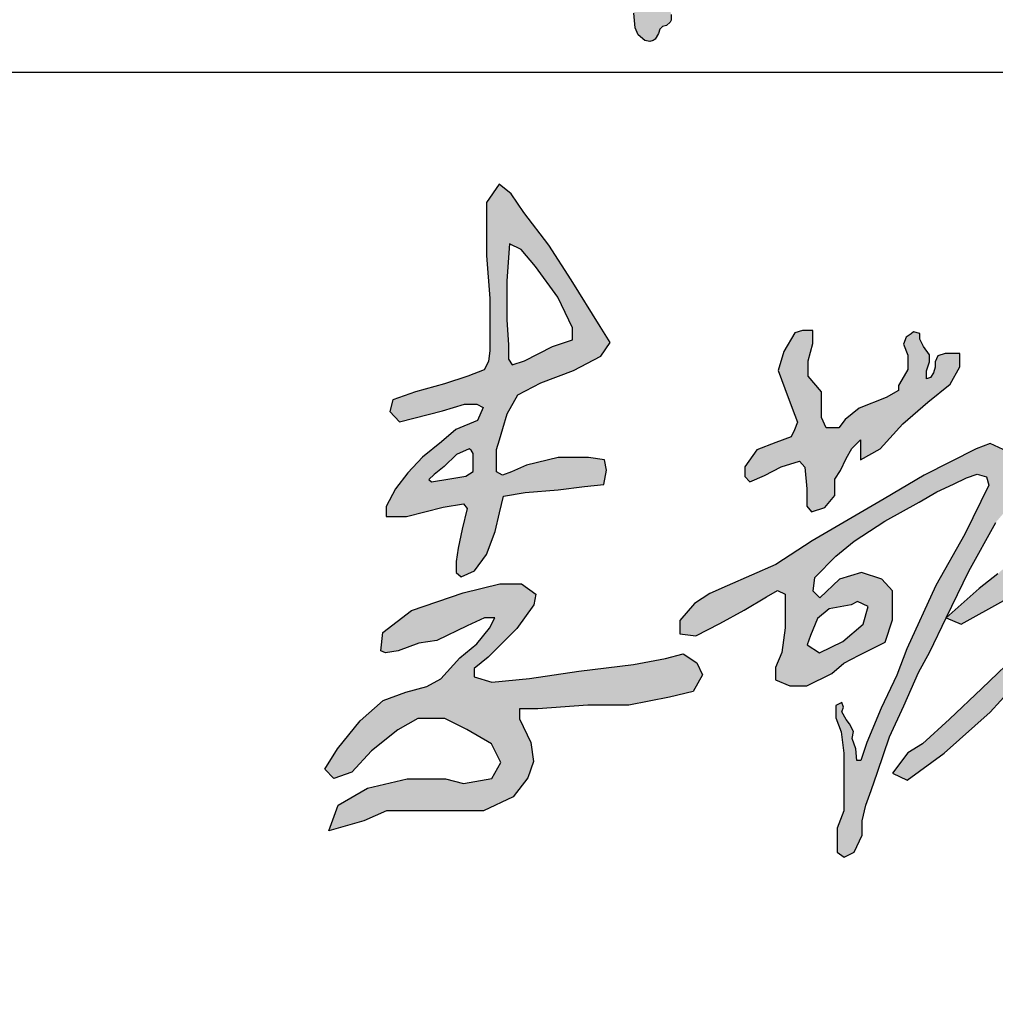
# Model space of a CAD drawing. Extents: x 427948 to 764348, y 274849 to 601549.
# Tile 114 of 212: x 677631 to 678465, y 465253 to 466094. Entities that reach past the tile are written whole.
import ezdxf

# ---------------------------------------------------------------- set-up
doc = ezdxf.new("R2010")
doc.units = 0
doc.header["$LTSCALE"] = 1000
doc.header["$MEASUREMENT"] = 0
doc.layers.get('0').update_dxf_attribs({"linetype": 'CONTINUOUS'})
doc.layers.add('PUB_TITLE', color=4, linetype='CONTINUOUS')

# ---------------------------------------------------------------- blocks, each defined once
blk = doc.blocks.new('李敬辉')
h = blk.add_hatch(color=3)
h.paths.add_polyline_path([(3996.5, 949.9), (3919.8, 887.2), (3809.5, 793), (3729.9, 732.1), (3679.7, 668.6), (3669.6, 638.7), (3706.9, 622.2), (3817.5, 677.6), (3907.1, 707.5), (3970.1, 727.8), (3990.4, 742.7), (3996.3, 778.5), (4006, 824.1), (4011.9, 887.1), (4025.7, 937.2), (4016.7, 959.1)], flags=16)
h.paths.add_polyline_path([(4032, 1341.1), (3905.5, 1269.8), (3844.2, 1178.4), (3835.4, 1138.4), (3884.2, 1155.9), (3964.4, 1209.7), (4023.3, 1252.2), (4055.8, 1307.3)], flags=16)
h.paths.add_polyline_path([(3256.3, 1743.5), (3239.1, 1695.7), (3257.9, 1665.2), (3275.4, 1637), (3275.4, 1590.6), (3284.3, 1520.3), (3276.6, 1463.7), (3258.6, 1420.5), (3246.5, 1391.6), (3212.2, 1376.8), (3163.3, 1376.8), (3103.4, 1398.7), (3077.6, 1426.3), (3069.2, 1468.8), (3038.3, 1468.8), (3013.8, 1452.7), (3013.8, 1416), (3040.2, 1372.9), (3083, 1316.6), (3111.4, 1294.8), (3148.5, 1294.8), (3188, 1305.9), (3207.8, 1305.9), (3215.4, 1290.2), (3199.2, 1250.7), (3129, 1162.9), (3065.7, 1116.9), (3031.3, 1079.7), (2990.2, 1019.6), (2990.2, 980), (3002.5, 969.3), (3034.7, 1019.6), (3096.3, 1076.4), (3141.9, 1114.3), (3172.4, 1137.8), (3187.9, 1149.8), (3209.3, 1171.5), (3205.4, 1144.7), (3186.4, 1107.1), (3176.2, 1077.5), (3105.4, 1013.1), (3024.6, 946.4), (2961.7, 885.9), (2916.4, 845.5), (2879.9, 812.4), (2856.7, 773.9), (2851.3, 744.4), (2868, 729.6), (2913.9, 771), (3024.2, 863.9), (3095, 923.4), (3162.2, 988.1), (3199.8, 1041), (3221.7, 1053.5), (3242.8, 1066.7), (3269.9, 1066.7), (3247.3, 1030.3), (3206.2, 959.7), (3152.3, 892.8), (3048, 780.3), (2914.6, 624.9), (2820, 519.2), (2736.4, 377.1), (2707.5, 319.9), (2707.5, 271.6), (2718.3, 252.8), (2745.4, 249.2), (2858.1, 362.6), (2963.1, 494.8), (3040.7, 600.9), (3088, 652.1), (3116.2, 687.2), (3154.3, 721.3), (3169.9, 721.3), (3184.2, 707), (3175.2, 659.2), (3160, 608.6), (3147.2, 547.3), (3102.5, 439.3), (3102.5, 399.1), (3135.4, 384.2), (3182.1, 435.1), (3275.5, 581.1), (3338.1, 676.3), (3378.2, 765.6), (3378.2, 823.2), (3364, 834.1), (3343.1, 814.9), (3312.2, 748.1), (3274.6, 693.8), (3249.6, 663.8), (3233.7, 663.8), (3233.7, 706.9), (3217.9, 760.5), (3202.3, 787), (3172.4, 798.6), (3152.8, 811.7), (3179, 841.9), (3250.3, 928.9), (3319.2, 1012.8), (3341.3, 1063.1), (3341.3, 1107), (3311.2, 1129.8), (3281.9, 1136.6), (3265.6, 1130.9), (3253.7, 1147.7), (3273.4, 1224.7), (3292.3, 1258.9), (3300.9, 1289.2), (3335.2, 1337.8), (3426.7, 1418.5), (3514.9, 1502.1), (3559.8, 1542.1), (3577.8, 1591.9), (3558.2, 1616.4), (3526.3, 1589.5), (3483.8, 1557.6), (3439.6, 1527.4), (3401.2, 1491.4), (3374.2, 1468.6), (3349.7, 1456.3), (3337.5, 1471.8), (3337.5, 1533.9), (3337.5, 1591.2), (3327.7, 1652.9), (3312, 1690.3), (3293.1, 1724.5)])
h.paths.add_polyline_path([(2399.1, 950), (2324.1, 885.6), (2291.8, 840.4), (2298.3, 804.1), (2329.9, 753.2), (2348.1, 743.8), (2366.9, 785.4), (2388.6, 842.2), (2407.9, 897.9), (2407.9, 924.2), (2407.9, 940)], flags=16)
h.paths.add_polyline_path([(2725.7, 1379), (2627.5, 1264.2), (2489.2, 1112.6), (2318.3, 957.3), (2225.5, 889.5), (2164.9, 831.4), (2104.2, 784), (1996.8, 689), (2046.4, 668.3), (2183.7, 745.8), (2217.7, 770), (2263.7, 715.8), (2286.8, 695.6), (2286.8, 668.1), (2279.1, 640.7), (2241.6, 583.9), (2112.4, 460.7), (2008.5, 361.2), (1921.1, 281.2), (1873.5, 252), (1823.9, 185.9), (1871.5, 163.6), (1991.1, 251), (2139.4, 383.4), (2206.8, 457.7), (2250.4, 499.7), (2296, 552), (2320.7, 577.4), (2342.9, 577.4), (2377.1, 502.7), (2447.9, 397.1), (2527.5, 290.4), (2627.4, 188.8), (2710.2, 140.2), (2783.6, 107.8), (2853.8, 101.2), (2831.8, 151.6), (2737.5, 216.1), (2653, 296.3), (2536.3, 404.1), (2475, 501.9), (2432.5, 579.3), (2413.4, 645.4), (2403.8, 683.6), (2436.7, 807.2), (2460.6, 906.3), (2469.3, 996.4), (2496.6, 1033.1), (2598.2, 1129.4), (2672.2, 1199.7), (2749.1, 1286.2), (2776.5, 1328.9), (2776.5, 1380.6)])
h.paths.add_polyline_path([(1689.9, 731.3), (1619.3, 718.8), (1581.1, 687.5), (1558.3, 632.3), (1548.1, 601.5), (1587.4, 575.9), (1663.1, 612.3), (1728.6, 668.7), (1745.1, 726.2), (1710.4, 741.5)], flags=16)
h.paths.add_polyline_path([(1183.5, 736.1), (1135.3, 680.4), (1135.3, 637.9), (1187.9, 631.1), (1265.4, 671.1), (1343.6, 713.6), (1415.6, 756.7), (1451.9, 777.3), (1476.9, 766.1), (1476.9, 656.6), (1466.1, 576.7), (1445.6, 528.9), (1445.6, 488.6), (1491.6, 468.7), (1546.4, 468.7), (1627.3, 509.5), (1666.3, 542.2), (1715.8, 568.7), (1800, 610.5), (1823.7, 682.5), (1823.7, 776.5), (1789.4, 814.2), (1723.5, 836.2), (1652.4, 814.2), (1589, 754.2), (1566.5, 775.8), (1572.1, 819.5), (1640.5, 889.1), (1699.3, 937.6), (1799, 1001.9), (1910.2, 1063.5), (1966.9, 1096.7), (2020.9, 1122.3), (2062.9, 1142), (2097.2, 1154.5), (2128.3, 1145.2), (2134.9, 1119.1), (2057.3, 959.5), (1963.6, 793.8), (1869.9, 589), (1838.1, 503.3), (1786.6, 396.8), (1740.7, 285.2), (1721.1, 227.6), (1708.7, 227.6), (1705.4, 264.7), (1693.5, 298.9), (1697.4, 321.2), (1684.3, 345.8), (1673.5, 360.3), (1659.5, 385.2), (1665.7, 400.5), (1660, 414.6), (1640.6, 405.3), (1640.6, 365.8), (1657.3, 320.4), (1666.3, 251.5), (1666.3, 181), (1666.3, 123.1), (1666.3, 64.7), (1644.7, 8.4), (1644.7, -29.4), (1644.7, -68.9), (1667.3, -85.1), (1699.4, -69.4), (1725.7, -14.7), (1725.7, 32.1), (1737.3, 83), (1754.6, 130.3), (1774.9, 189.9), (1813.7, 303.5), (1860.2, 404.2), (1908.2, 512.7), (1944.4, 578.6), (1996.8, 689), (2070.3, 840.5), (2157.7, 998), (2228.2, 1080.9), (2316.4, 1178.2), (2427.8, 1344.3), (2506.4, 1503.7), (2572.1, 1639.4), (2617.3, 1732.8), (2617.3, 1789.9), (2589.4, 1821.2), (2559.7, 1810.5), (2511.1, 1746.3), (2429.5, 1500.9), (2312.8, 1303.1), (2260.4, 1228.8), (2233.1, 1187), (2195.3, 1227.4), (2139.4, 1253.8), (2094.3, 1236.1), (1925.7, 1150.5), (1796.8, 1074.1), (1563.7, 938.6), (1446.2, 861.5), (1288.4, 792.8), (1232.4, 768)])
h.paths.add_polyline_path([(1507.6, 1611.5), (1471.8, 1551.3), (1453.9, 1489.5), (1475.9, 1432), (1499.4, 1368.2), (1516.1, 1322.9), (1506.5, 1297.6), (1495.8, 1275.1), (1446.2, 1256.3), (1384.9, 1233.3), (1346, 1178.4), (1346, 1146.8), (1361.8, 1129.9), (1409.9, 1150.4), (1463, 1178.4), (1522.8, 1196.3), (1539.7, 1176.4), (1546.8, 1106.4), (1546.8, 1050.8), (1561.6, 1031.9), (1604.6, 1046.7), (1636.7, 1085.5), (1636.7, 1138.1), (1655.8, 1165.8), (1674.2, 1205.1), (1692.2, 1237.8), (1720, 1265.6), (1720, 1239.9), (1720, 1200.8), (1783.9, 1235.8), (1857, 1317.1), (1938.4, 1387.1), (2010.5, 1445.7), (2041.4, 1501.3), (2041.4, 1544.5), (1994, 1544.5), (1970.9, 1537.5), (1962, 1517.3), (1962, 1500.9), (1956.3, 1482.4), (1946.3, 1466.7), (1933.5, 1462.8), (1933.5, 1489.1), (1943.5, 1517.3), (1943.5, 1540.4), (1923.9, 1567.6), (1911.8, 1591.4), (1911.8, 1609.9), (1891.5, 1614.5), (1883.6, 1608.8), (1868.4, 1597.3), (1858.9, 1574.8), (1873.1, 1539.8), (1873.1, 1518.3), (1873.1, 1493), (1854.1, 1459.2), (1843.2, 1441.3), (1843.2, 1424.7), (1803.5, 1402), (1716.1, 1368.1), (1670.9, 1330.8), (1650.5, 1304.2), (1608.7, 1304.2), (1594, 1337.6), (1594, 1420.4), (1550.7, 1471), (1550.7, 1520.7), (1566, 1577.6), (1566, 1619.2), (1532.6, 1619.2)], flags=17)
h.paths.add_polyline_path([(168.3, 582.6), (175, 641.6), (267.1, 713.1), (434.8, 770.1), (553.4, 799.2), (623.7, 799.2), (670.1, 766.1), (662.8, 731.6), (607.8, 654.2), (515.7, 562), (470.6, 525.5), (470.6, 498.4), (527.6, 480.5), (649.6, 493.1), (809.4, 516.2), (985.6, 537.9), (1089.2, 557.1), (1146, 573), (1190.3, 543.8), (1208.6, 504.6), (1178.6, 451.1), (1102.6, 432.8), (970.6, 406.1), (837.8, 406.1), (676, 394.3), (617.4, 394.3), (617.4, 362.7), (653.2, 285.8), (662.5, 224), (643.8, 171.5), (596.9, 109.7), (500.3, 64.7), (399.1, 64.7), (276.5, 64.7), (186.7, 64.7), (113.4, 31.9), (0, 0), (30.7, 82.6), (125.2, 138.1), (253.7, 168.3), (377.2, 168.3), (435.3, 152.5), (527.3, 169.1), (556.4, 220.5), (526.5, 281), (446.1, 328.2), (375.6, 363), (287.7, 363), (223, 326.5), (138.4, 258.6), (74.6, 189.8), (15.7, 169.1), (-13.3, 198.9), (28.1, 265.2), (101.1, 355.5), (176.3, 421.5), (249.6, 448.8), (316.6, 466.8), (362, 491.2), (424.3, 559.5), (479, 604.9), (519.7, 656), (537.2, 689.2), (503.4, 689.2), (447.6, 663), (349.8, 615.9), (291.6, 607.2), (224.7, 582.2), (183.9, 575.8)])
h.paths.add_polyline_path([(454.2, 1235.9), (412.6, 1217.6), (373.2, 1179), (341.3, 1152.7), (323.3, 1137), (332.7, 1129.5), (391.2, 1138.8), (442.9, 1147.2), (466.8, 1162.8), (466.8, 1193.3), (466.8, 1220.7), (460.6, 1231.4)], flags=16)
h.paths.add_polyline_path([(584.9, 1900), (575.7, 1780.4), (575.7, 1654), (581.8, 1572.9), (581.8, 1526.9), (593.4, 1507.8), (633.2, 1521), (723.4, 1567.2), (787.9, 1588.9), (787.9, 1628.1), (740.8, 1726.6), (669, 1826.7), (622.6, 1881.6)], flags=16)
h.paths.add_polyline_path([(550.7, 2092.7), (510, 2033.6), (510, 1861.8), (521.2, 1723.2), (521.2, 1632), (521.2, 1554.5), (516.2, 1519.2), (503.1, 1492.2), (450, 1471.6), (373.8, 1446.8), (280.4, 1421.2), (207.1, 1394.8), (197.1, 1357.1), (229.1, 1323.6), (367.4, 1359.2), (439.3, 1380.6), (478.5, 1380.6), (499.6, 1370.1), (481.2, 1327.7), (410.9, 1298.6), (364.9, 1259.2), (303.2, 1209.7), (255.1, 1158.1), (215.5, 1107.2), (185.1, 1049.9), (185.1, 1017.4), (251.5, 1017.4), (369.7, 1047.8), (435.4, 1057.7), (448.1, 1043.5), (431.7, 976.1), (419, 915.1), (412, 871.7), (412, 836.2), (428.7, 822.1), (470.8, 841), (509.9, 894.5), (537.9, 969), (552.2, 1029.1), (565, 1083.3), (635.5, 1094.6), (742.4, 1103.1), (827.4, 1114), (889.7, 1120.5), (898.4, 1166.7), (891.9, 1200.2), (840, 1208), (741.9, 1208), (640, 1183.3), (590.8, 1162.2), (562, 1150.9), (543, 1162.2), (543, 1233.5), (552, 1265.7), (562.9, 1301.8), (577.4, 1349.3), (611.2, 1410.9), (685.9, 1450.1), (791.5, 1489.5), (880.3, 1536), (910.3, 1580.7), (878.4, 1632.1), (784.3, 1783.3), (711.3, 1895.6), (631.1, 2001), (590.4, 2061.4)])
h.paths.add_polyline_path([(4308.8, 1042.2), (4267.9, 1083.5), (4228.5, 1099), (4220.3, 1083), (4248, 1024.7), (4267, 1004.4), (4249.9, 960.1), (4210.1, 930), (4146.3, 875.1), (4101.2, 829.1), (4083.5, 810.5), (4082.6, 840.6), (4090.6, 909.6), (4112.8, 971.1), (4132.3, 1019.7), (4171.2, 1071.9), (4207.1, 1126.4), (4167, 1145.6), (4123.4, 1086.1), (4107.5, 1071.9), (4098.7, 1118.8), (4116.4, 1170.1), (4122.5, 1231), (4220.9, 1309.4), (4284.5, 1383.9), (4311.3, 1410.7), (4299.4, 1453.4), (4268.6, 1464.3), (4255.7, 1436.5), (4233.8, 1405.7), (4201, 1372), (4163.3, 1339.2), (4142.4, 1317.4), (4117.5, 1301.5), (4101.6, 1310.4), (4130.5, 1365), (4183.1, 1418.7), (4214, 1504.5), (4259.7, 1618.7), (4285.5, 1705.1), (4290.5, 1788.5), (4266.6, 1825.3), (4197.1, 1844.2), (4082.8, 1799.5), (3971.5, 1734.9), (3880, 1669.4), (3814.5, 1609.8), (3763.8, 1574), (3730, 1544.2), (3716.1, 1552.2), (3720, 1591.9), (3711.1, 1617.7), (3691.9, 1624.6), (3664.1, 1595.5), (3664.1, 1561.5), (3664.1, 1490.9), (3641.4, 1406.5), (3602.6, 1319.4), (3567.6, 1230.6), (3527.5, 1141.6), (3495.9, 1067.6), (3462.7, 1007.4), (3450.3, 962), (3450.3, 931.7), (3478.8, 912.7), (3517.5, 971.6), (3581.2, 1103.6), (3635, 1225.5), (3662.1, 1304.9), (3694, 1379.1), (3724.1, 1459.3), (3763, 1498.7), (3888.5, 1596.3), (3984.2, 1656.5), (4084.6, 1696), (4151.7, 1727.6), (4191.2, 1735.1), (4211.2, 1719.7), (4196.8, 1665.3), (4175.7, 1594.8), (4159, 1536.3), (4141.8, 1490.4), (4105.2, 1466.9), (4002.3, 1399.7), (3919.1, 1339.4), (3843.4, 1278.4), (3801.2, 1220.8), (3771.9, 1165.1), (3733.2, 1097.7), (3713.2, 1032.7), (3744.9, 1014.5), (3744.9, 994.8), (3781.7, 947.9), (3835.7, 987.8), (3822.8, 1038.2), (3884.7, 1080.2), (3966.2, 1126.1), (4001.8, 1149.6), (4027.6, 1142.7), (4027.6, 1072.2), (3991.9, 1011.1), (3905.3, 932.9), (3691.1, 754.7), (3587.5, 642), (3552.6, 606.3), (3525.8, 556), (3525.8, 503.2), (3567.2, 465.9), (3636.2, 474.9), (3747.4, 538.9), (3854.6, 600.6), (3933.3, 654.1), (3960.1, 654.1), (3978.9, 637), (3970.7, 581.1), (3966.9, 512.6), (3956.4, 415.5), (3943.8, 288.6), (3943.8, 132.3), (3935.5, 15.8), (3935.5, -184.7), (3935.5, -326), (3953.3, -425.1), (3953.3, -512.8), (3978.4, -561.8), (3996.7, -529.9), (3996.7, -404.6), (3996.7, -280.4), (4003, -148.6), (4003, -50.4), (4003, 46.6), (4013.1, 147.7), (4013.1, 282.3), (4017.6, 353.2), (4032.3, 518.3), (4035.5, 586.6), (4041.1, 624.7), (4072.8, 648.5), (4083.2, 698.5), (4091.9, 729.4), (4192, 815.3), (4286.7, 888.2), (4327, 954.7), (4343.5, 1002)])
for points in [[(550.7, 2092.7), (510, 2033.6), (510, 1861.8), (521.2, 1723.2), (521.2, 1632), (521.2, 1554.5), (516.2, 1519.2), (503.1, 1492.2), (450, 1471.6), (373.8, 1446.8), (280.4, 1421.2), (207.1, 1394.8), (197.1, 1357.1), (229.1, 1323.6), (367.4, 1359.2), (439.3, 1380.6), (478.5, 1380.6), (499.6, 1370.1), (481.2, 1327.7), (410.9, 1298.6), (364.9, 1259.2), (303.2, 1209.7), (255.1, 1158.1), (215.5, 1107.2), (185.1, 1049.9), (185.1, 1017.4), (251.5, 1017.4), (369.7, 1047.8), (435.4, 1057.7), (448.1, 1043.5), (431.7, 976.1), (419, 915.1), (412, 871.7), (412, 836.2), (428.7, 822.1), (470.8, 841), (509.9, 894.5), (537.9, 969), (552.2, 1029.1), (565, 1083.3), (635.5, 1094.6), (742.4, 1103.1), (827.4, 1114), (889.7, 1120.5), (898.4, 1166.7), (891.9, 1200.2), (840, 1208), (741.9, 1208), (640, 1183.3), (590.8, 1162.2), (562, 1150.9), (543, 1162.2), (543, 1233.5), (552, 1265.7), (562.9, 1301.8), (577.4, 1349.3), (611.2, 1410.9), (685.9, 1450.1), (791.5, 1489.5), (880.3, 1536), (910.3, 1580.7), (878.4, 1632.1), (784.3, 1783.3), (711.3, 1895.6), (631.1, 2001), (590.4, 2061.4)], [(584.9, 1900), (575.7, 1780.4), (575.7, 1654), (581.8, 1572.9), (581.8, 1526.9), (593.4, 1507.8), (633.2, 1521), (723.4, 1567.2), (787.9, 1588.9), (787.9, 1628.1), (740.8, 1726.6), (669, 1826.7), (622.6, 1881.6)], [(1507.6, 1611.5), (1471.8, 1551.3), (1453.9, 1489.5), (1475.9, 1432), (1499.4, 1368.2), (1516.1, 1322.9), (1506.5, 1297.6), (1495.8, 1275.1), (1446.2, 1256.3), (1384.9, 1233.3), (1346, 1178.4), (1346, 1146.8), (1361.8, 1129.9), (1409.9, 1150.4), (1463, 1178.4), (1522.8, 1196.3), (1539.7, 1176.4), (1546.8, 1106.4), (1546.8, 1050.8), (1561.6, 1031.9), (1604.6, 1046.7), (1636.7, 1085.5), (1636.7, 1138.1), (1655.8, 1165.8), (1674.2, 1205.1), (1692.2, 1237.8), (1720, 1265.6), (1720, 1239.9), (1720, 1200.8), (1783.9, 1235.8), (1857, 1317.1), (1938.4, 1387.1), (2010.5, 1445.7), (2041.4, 1501.3), (2041.4, 1544.5), (1994, 1544.5), (1970.9, 1537.5), (1962, 1517.3), (1962, 1500.9), (1956.3, 1482.4), (1946.3, 1466.7), (1933.5, 1462.8), (1933.5, 1489.1), (1943.5, 1517.3), (1943.5, 1540.4), (1923.9, 1567.6), (1911.8, 1591.4), (1911.8, 1609.9), (1891.5, 1614.5), (1883.6, 1608.8), (1868.4, 1597.3), (1858.9, 1574.8), (1873.1, 1539.8), (1873.1, 1518.3), (1873.1, 1493), (1854.1, 1459.2), (1843.2, 1441.3), (1843.2, 1424.7), (1803.5, 1402), (1716.1, 1368.1), (1670.9, 1330.8), (1650.5, 1304.2), (1608.7, 1304.2), (1594, 1337.6), (1594, 1420.4), (1550.7, 1471), (1550.7, 1520.7), (1566, 1577.6), (1566, 1619.2), (1532.6, 1619.2)], [(454.2, 1235.9), (412.6, 1217.6), (373.2, 1179), (341.3, 1152.7), (323.3, 1137), (332.7, 1129.5), (391.2, 1138.8), (442.9, 1147.2), (466.8, 1162.8), (466.8, 1193.3), (466.8, 1220.7), (460.6, 1231.4)], [(168.3, 582.6), (175, 641.6), (267.1, 713.1), (434.8, 770.1), (553.4, 799.2), (623.7, 799.2), (670.1, 766.1), (662.8, 731.6), (607.8, 654.2), (515.7, 562), (470.6, 525.5), (470.6, 498.4), (527.6, 480.5), (649.6, 493.1), (809.4, 516.2), (985.6, 537.9), (1089.2, 557.1), (1146, 573), (1190.3, 543.8), (1208.6, 504.6), (1178.6, 451.1), (1102.6, 432.8), (970.6, 406.1), (837.8, 406.1), (676, 394.3), (617.4, 394.3), (617.4, 362.7), (653.2, 285.8), (662.5, 224), (643.8, 171.5), (596.9, 109.7), (500.3, 64.7), (399.1, 64.7), (276.5, 64.7), (186.7, 64.7), (113.4, 31.9), (0, 0), (30.7, 82.6), (125.2, 138.1), (253.7, 168.3), (377.2, 168.3), (435.3, 152.5), (527.3, 169.1), (556.4, 220.5), (526.5, 281), (446.1, 328.2), (375.6, 363), (287.7, 363), (223, 326.5), (138.4, 258.6), (74.6, 189.8), (15.7, 169.1), (-13.3, 198.9), (28.1, 265.2), (101.1, 355.5), (176.3, 421.5), (249.6, 448.8), (316.6, 466.8), (362, 491.2), (424.3, 559.5), (479, 604.9), (519.7, 656), (537.2, 689.2), (503.4, 689.2), (447.6, 663), (349.8, 615.9), (291.6, 607.2), (224.7, 582.2), (183.9, 575.8)], [(1689.9, 731.3), (1619.3, 718.8), (1581.1, 687.5), (1558.3, 632.3), (1548.1, 601.5), (1587.4, 575.9), (1663.1, 612.3), (1728.6, 668.7), (1745.1, 726.2), (1710.4, 741.5)]]:
    blk.add_lwpolyline(points, close=True)
for points in [[(2195.3, 1227.4), (2139.4, 1253.8), (2094.3, 1236.1), (1925.7, 1150.5), (1796.8, 1074.1), (1563.7, 938.6), (1446.2, 861.5), (1288.4, 792.8), (1232.4, 768), (1183.5, 736.1), (1135.3, 680.4), (1135.3, 637.9), (1187.9, 631.1), (1265.4, 671.1), (1343.6, 713.6), (1415.6, 756.7), (1451.9, 777.3), (1476.9, 766.1), (1476.9, 656.6), (1466.1, 576.7), (1445.6, 528.9), (1445.6, 488.6), (1491.6, 468.7), (1546.4, 468.7), (1627.3, 509.5), (1666.3, 542.2), (1715.8, 568.7), (1800, 610.5), (1823.7, 682.5), (1823.7, 776.5), (1789.4, 814.2), (1723.5, 836.2), (1652.4, 814.2), (1589, 754.2), (1566.5, 775.8), (1572.1, 819.5), (1640.5, 889.1), (1699.3, 937.6), (1799, 1001.9), (1910.2, 1063.5), (1966.9, 1096.7), (2020.9, 1122.3), (2062.9, 1142), (2097.2, 1154.5), (2128.3, 1145.2), (2134.9, 1119.1), (2057.3, 959.5), (1963.6, 793.8), (1869.9, 589), (1838.1, 503.3), (1786.6, 396.8), (1740.7, 285.2), (1721.1, 227.6), (1708.7, 227.6), (1705.4, 264.7), (1693.5, 298.9), (1697.4, 321.2), (1684.3, 345.8), (1673.5, 360.3), (1659.5, 385.2), (1665.7, 400.5), (1660, 414.6), (1640.6, 405.3), (1640.6, 365.8), (1657.3, 320.4), (1666.3, 251.5), (1666.3, 181), (1666.3, 123.1), (1666.3, 64.7), (1644.7, 8.4), (1644.7, -29.4), (1644.7, -68.9), (1667.3, -85.1), (1699.4, -69.4), (1725.7, -14.7), (1725.7, 32.1), (1737.3, 83), (1754.6, 130.3), (1774.9, 189.9), (1813.7, 303.5), (1860.2, 404.2), (1908.2, 512.7), (1944.4, 578.6), (1996.8, 689), (2070.3, 840.5), (2157.7, 998)], [(2164.9, 831.4), (2104.2, 784), (1996.8, 689), (2046.4, 668.3), (2183.7, 745.8)], [(2241.6, 583.9), (2112.4, 460.7), (2008.5, 361.2), (1921.1, 281.2), (1873.5, 252), (1823.9, 185.9), (1871.5, 163.6), (1991.1, 251), (2139.4, 383.4), (2206.8, 457.7)]]:
    blk.add_lwpolyline(points)
blk = doc.blocks.new('谭文军')
at = {"linetype": 'Continuous'}
h = blk.add_hatch(color=256, dxfattribs=at)
h.paths.add_polyline_path([(1133, 1825), (1145, 1828), (1164, 1838), (1170, 1838), (1195, 1846), (1204, 1853), (1221, 1860), (1227, 1864), (1242, 1868), (1249, 1868), (1268, 1872), (1279, 1871), (1287, 1866), (1286, 1829), (1282, 1815), (1281, 1805), (1274, 1786), (1268, 1778), (1263, 1756), (1256, 1739), (1255, 1731), (1249.7, 1717.7), (1241.7, 1715.7), (1233, 1733), (1210, 1752), (1204, 1754), (1188, 1754), (1171, 1749), (1149, 1747), (1119, 1733), (1074, 1718), (1062, 1706), (1052, 1701), (1044, 1690), (1037, 1688), (1031, 1684), (1019, 1669), (1009, 1663), (1005, 1641), (996.1, 1630.9), (987.5, 1639.5), (996, 1655), (996, 1665), (983.1, 1676.7), (982, 1697), (984, 1729), (980, 1753), (980, 1767), (975, 1781), (962.6, 1799.6), (964, 1816), (961, 1824), (954, 1835), (948, 1841), (932, 1849), (909, 1854), (883, 1852), (877, 1849), (871, 1843), (864, 1828), (864, 1819), (870, 1802), (870, 1794), (873, 1783), (876, 1778), (883, 1755), (888, 1748), (909, 1727), (918, 1711), (922, 1697), (924, 1680), (924, 1659), (933, 1611), (934, 1585), (937, 1575), (938, 1563), (945, 1547), (946, 1541), (951, 1532), (958, 1525), (968, 1502), (972, 1500), (982, 1500), (989, 1502), (1003, 1516), (1007, 1523), (1023, 1539), (1031, 1570), (1033.6, 1586.7), (1043, 1588), (1057.5, 1583.6), (1056, 1573), (1046, 1564), (1036, 1543), (1036, 1519), (1043, 1507), (1049, 1503), (1072, 1502), (1095.6, 1512.1), (1103.5, 1505.8), (1092, 1492), (1082, 1487), (1062, 1481), (1045, 1472), (1037, 1471), (1018, 1459), (1001, 1454), (994, 1449), (986, 1446), (980, 1441), (974, 1439), (956.8, 1423), (946, 1423), (935, 1420), (921, 1412), (909, 1409), (887, 1395), (869, 1388), (865, 1385), (853, 1382), (840, 1374), (834, 1373), (821, 1366), (815, 1361), (807, 1358), (798, 1350), (788, 1345), (781, 1344), (772, 1340), (752, 1322), (744, 1319), (740, 1315), (730, 1310), (703, 1284), (692, 1279), (685, 1273), (682, 1267), (682, 1257), (688, 1249), (706, 1239), (717, 1236), (734, 1236), (742, 1238), (755, 1246), (765, 1249), (769, 1255), (777, 1261), (783, 1268), (794, 1275), (841, 1298), (857, 1311), (878, 1317), (893, 1327), (896, 1333), (908, 1339), (930, 1342), (940, 1351), (946, 1359), (967, 1367), (984, 1380), (998, 1387), (1020, 1393), (1029, 1397), (1048, 1414), (1065, 1423), (1069, 1423), (1083, 1430), (1086, 1433), (1093, 1435), (1109.7, 1442.8), (1114, 1437), (1115, 1426), (1120, 1411), (1121, 1402), (1128, 1385), (1125, 1372), (1126, 1325), (1119, 1294), (1119, 1273), (1126, 1247), (1126, 1234), (1123, 1222), (1123, 1202), (1125, 1183), (1116, 1145), (1115, 1116), (1118, 1085), (1124, 1070), (1138, 1058), (1149, 1056), (1156, 1058), (1160, 1061), (1167, 1073), (1171.6, 1086.9), (1184, 1090), (1192, 1097), (1194, 1101), (1194, 1113), (1192, 1124), (1200, 1201), (1195, 1237), (1199, 1264), (1196, 1317), (1197, 1341), (1195, 1356), (1190, 1374), (1192, 1397), (1189, 1417), (1190, 1446), (1197, 1463), (1199, 1472), (1213, 1483), (1221, 1481), (1238, 1481), (1252, 1487), (1271, 1491), (1299, 1503), (1319, 1505), (1345, 1502), (1401, 1502), (1428, 1507), (1455, 1505), (1475, 1506), (1489, 1512), (1504, 1526), (1513, 1531), (1517, 1536), (1519, 1542), (1517, 1551), (1511, 1559), (1489, 1572), (1474, 1578), (1467, 1578), (1454, 1573), (1422, 1575), (1408, 1572), (1389, 1565), (1369, 1561), (1350, 1562), (1336, 1560), (1310, 1552), (1226.5, 1533.5), (1220.4, 1539.6), (1237, 1555), (1242, 1563), (1247, 1578), (1248, 1588), (1259, 1603), (1263, 1617), (1263, 1623), (1275, 1641), (1278, 1648), (1285, 1655), (1287, 1660), (1294, 1668), (1295, 1673), (1305, 1693), (1305, 1698), (1309, 1710), (1323, 1736), (1327, 1748), (1337, 1769), (1338, 1777), (1343, 1792), (1344, 1803), (1350, 1818), (1350, 1843), (1355, 1860), (1353, 1893), (1346, 1906), (1343, 1918), (1333, 1925), (1297, 1933), (1286, 1933), (1253, 1928), (1248, 1924), (1240, 1921), (1222, 1917), (1202, 1915), (1180, 1907), (1160, 1903), (1146, 1893), (1136, 1892), (1127, 1889), (1115, 1882), (1089, 1876), (1070, 1868), (1035, 1866), (1026, 1860), (1022, 1854), (1020, 1847), (1021, 1834), (1026, 1820), (1036, 1806), (1052, 1797), (1061, 1797), (1074, 1804), (1093, 1810), (1113, 1823)])
h.paths.add_polyline_path([(1154, 1678), (1170.5, 1679.2), (1187, 1669), (1207, 1667), (1213, 1662), (1210, 1647), (1198.8, 1627.1), (1170, 1626), (1154, 1619), (1141, 1617), (1128, 1618), (1107, 1626), (1100, 1632), (1099, 1644), (1115, 1661), (1125, 1666), (1132, 1667)], flags=16)
blk.add_lwpolyline([(1194, 1113), (1194, 1101), (1192, 1097), (1184, 1090), (1176, 1088), (1170, 1082), (1167, 1073), (1160, 1061), (1156, 1058), (1149, 1056), (1138, 1058), (1124, 1070), (1118, 1085), (1115, 1116)], dxfattribs=at)
blk = doc.blocks.new('24')
at = {"layer": 'PUB_TITLE'}
blk.add_line((-1116488.91, 157318.87), (-1110888.91, 157318.87), dxfattribs=at)
at = {"linetype": 'Continuous', "xscale": 0.4043519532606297, "yscale": 0.4043519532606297, "zscale": 0.4043519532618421}
blk.add_blockref('谭文军', (-1112431.83, 156917.98), dxfattribs=at)
at = {"xscale": 0.2640000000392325, "yscale": 0.2640000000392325, "zscale": 0.2640000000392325}
blk.add_blockref('李敬辉', (-1112241.46, 156670.53), dxfattribs=at)

msp = doc.modelspace()

# ---------------------------------------------------------------- block references
msp.add_blockref('24', (1790136.93, 308730.48))

doc.saveas('drawing.dxf')
